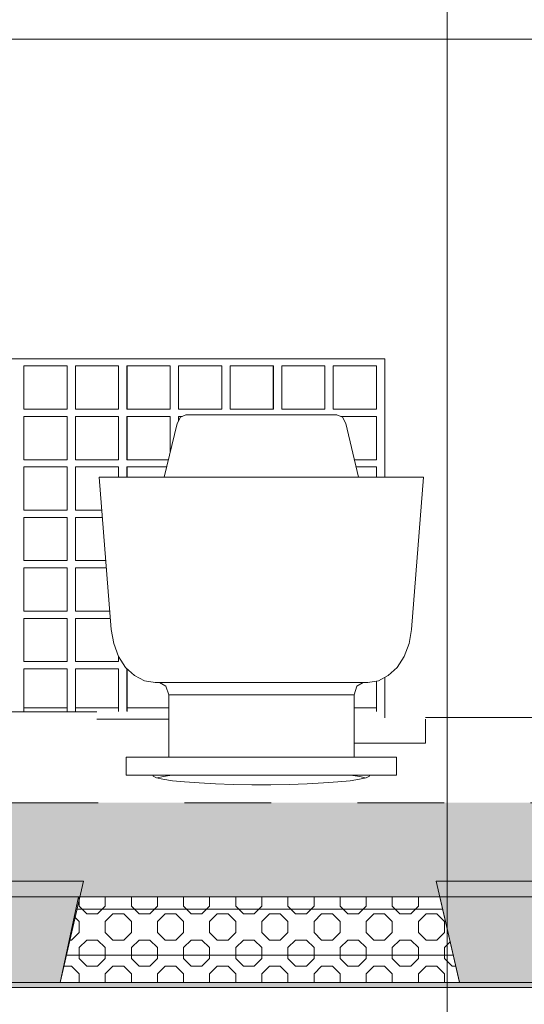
# Model space of a CAD drawing. Header units: millimetres. Extents: x -47038 to 86296, y -75637 to 48966.
# Tile 164 of 174: x 67633 to 69034, y 40690 to 43421. Entities that reach past the tile are written whole.
import ezdxf

# ---------------------------------------------------------------- set-up
doc = ezdxf.new("R2010")
doc.units = ezdxf.units.MM
doc.linetypes.add('Przerywana (2)', pattern=[48, 24, -24])
for name, color, linetype, lineweight, true_color in [('0_Nr_pióra__95', 7, 'Continuous', 20, 0x7c7c7c), ('280-A Dachy Powłoki_Nr_pióra__95', 7, 'Continuous', 20, 0x7c7c7c), ('410-K Osie główne_Nr_pióra__95', 7, 'Continuous', 20, 0x7c7c7c), ('420-K Ściany_Nr_pióra__95', 7, 'Continuous', 20, 0x7c7c7c), ('450-K Belki nośne_Nr_pióra__95', 7, 'Continuous', 25, 0x7c7c7c), ('460 - Stropy_Nr_pióra__95', 7, 'Continuous', 20, 0x7c7c7c), ('520-I Went_Klim_Nr_pióra__95', 7, 'Continuous', 20, 0x7c7c7c), ('Okna Archicada_Nr_pióra__95', 7, 'Continuous', 20, 0x7c7c7c)]:
    doc.layers.add(name, color=color, linetype=linetype, lineweight=lineweight, true_color=true_color)
doc.layers.add('Nowe_420 - Wełna mineralna_Nr_pióra__93', color=9, linetype='Continuous', lineweight=20)
doc.layers.add('XREF', color=8, linetype='Continuous', lineweight=9)

# ---------------------------------------------------------------- blocks, each defined once
blk = doc.blocks.new('A$C67FE79C0')
at = {"layer": '280-A Dachy Powłoki_Nr_pióra__95', "linetype": 'Continuous', "lineweight": 5}
for points in [[(2971.45, 546.91), (24.72, 546.59), (24.72, 545.08), (2971.45, 545.41)], [(24.72, 545.08), (24.72, 520.99), (156.12, 521.01), (155.24, 525.13), (177.24, 525.13), (176.36, 521.01), (307.01, 521.02), (306.14, 525.13), (328.14, 525.13), (327.26, 521.03), (457, 521.04), (456.12, 525.13), (478.12, 525.13), (477.25, 521.04), (609.45, 521.06), (608.58, 525.13), (630.58, 525.13), (629.71, 521.06), (758.24, 521.07), (757.37, 525.13), (779.37, 525.13), (778.51, 521.08), (905.7, 521.09), (904.84, 525.13), (926.84, 525.13), (925.98, 521.09), (1058.53, 521.11), (1057.67, 525.13), (1079.67, 525.13), (1078.81, 521.11), (1207.44, 521.12), (1206.58, 525.13), (1228.58, 525.13), (1227.73, 521.13), (1358.14, 521.14), (1357.28, 525.13), (1379.28, 525.13), (1378.43, 521.14), (1515.84, 521.16), (1514.99, 525.13), (1536.99, 525.13), (1536.14, 521.16), (1673.31, 521.17), (1672.46, 525.13), (1694.46, 525.13), (1693.62, 521.18), (1792.42, 521.19), (1791.5, 525.13), (1827.5, 525.13), (1826.59, 521.19), (1959.72, 521.21), (1958.88, 525.13), (1980.88, 525.13), (1980.04, 521.21), (2110.56, 521.22), (2109.73, 525.13), (2131.73, 525.13), (2130.89, 521.22), (2261.08, 521.24), (2260.18, 525.13), (2296.18, 525.13), (2295.28, 521.24), (2394.9, 521.25), (2394, 525.13), (2430, 525.13), (2429.11, 521.26), (2561.6, 521.27), (2560.77, 525.13), (2582.77, 525.13), (2581.95, 521.27), (2712.14, 521.29), (2711.32, 525.13), (2733.32, 525.13), (2732.5, 521.29), (2862.17, 521.31), (2861.35, 525.13), (2883.35, 525.13), (2882.54, 521.31), (2971.45, 521.32), (2971.45, 545.41)], [(2295.28, 521.24), (2295.16, 520.74), (2395.02, 520.75), (2394.9, 521.25)]]:
    blk.add_hatch(color=8, dxfattribs=at).paths.add_polyline_path(points)
at = {"layer": '450-K Belki nośne_Nr_pióra__95', "linetype": 'Continuous', "lineweight": 5}
for points in [[(2266.68, 497.03), (2289.68, 497.02), (2296.18, 525.13), (2260.18, 525.13)], [(2430, 525.13), (2394, 525.13), (2400.5, 497.03), (2423.5, 497.02)]]:
    blk.add_hatch(color=8, dxfattribs=at).paths.add_polyline_path(points)
at = {"color": 8, "lineweight": 5}
for p, q in [((2294.74, 520.74), (2289.68, 497.03)), ((2395.02, 520.75), (2294.74, 520.74)), ((2400.49, 497.08), (2395.02, 520.75)), ((2289.68, 497.03), (2400.49, 497.08))]:
    blk.add_line(p, q, dxfattribs=at)
at = {"layer": '0_Nr_pióra__95', "color": 8, "linetype": 'Continuous', "lineweight": 5}
for p, q in [((2246.95, 572.08), (2299.82, 572.08)), ((2299.82, 570), (2319.8, 570)), ((2391.09, 563.4), (2391.09, 570)), ((2391.11, 570.51), (2423.02, 570.51)), ((2371.23, 563.4), (2391.09, 563.4)), ((2315.51, 554.25), (2315.51, 554.48)), ((2320.79, 554.48), (2318.24, 554.09)), ((2372.82, 554.09), (2370.28, 554.48)), ((2375.51, 554.48), (2375.51, 554.25)), ((2316.41, 553.8), (2315.51, 554.25)), ((2318.2, 553.37), (2316.41, 553.8)), ((2318.24, 554.09), (2316.71, 553.73)), ((2320.82, 552.97), (2318.2, 553.37)), ((2324.19, 552.62), (2320.82, 552.97)), ((2328.21, 552.33), (2324.19, 552.62)), ((2332.75, 552.1), (2328.21, 552.33)), ((2337.68, 551.94), (2332.75, 552.1)), ((2342.85, 551.86), (2337.68, 551.94)), ((2345.47, 551.86), (2342.85, 551.86)), ((2348.1, 551.86), (2345.47, 551.86)), ((2353.27, 551.94), (2348.1, 551.86)), ((2358.21, 552.1), (2353.27, 551.94)), ((2362.75, 552.33), (2358.21, 552.1)), ((2366.78, 552.62), (2362.75, 552.33)), ((2370.16, 552.97), (2366.78, 552.62)), ((2372.79, 553.37), (2370.16, 552.97)), ((2374.59, 553.8), (2372.79, 553.37)), ((2374.32, 553.73), (2372.82, 554.09)), ((2375.51, 554.25), (2374.59, 553.8))]:
    blk.add_line(p, q, dxfattribs=at)
at = {"layer": '280-A Dachy Powłoki_Nr_pióra__95', "color": 8, "linetype": 'Continuous', "lineweight": 5}
for p, q in [((2291.57, 573.19), (2279.58, 573.18)), ((2305.89, 573.19), (2293.9, 573.19)), ((2319.8, 573.19), (2308.21, 573.19)), ((2377.47, 573.19), (2371.23, 573.19)), ((2972.22, 520.82), (23.28, 520.49))]:
    blk.add_line(p, q, dxfattribs=at)
at = {"layer": '280-A Dachy Powłoki_Nr_pióra__95', "color": 8, "linetype": 'Przerywana (2)', "lineweight": 5}
blk.add_line((2972.22, 546.91), (23.28, 546.59), dxfattribs=at)
at = {"layer": '410-K Osie główne_Nr_pióra__95', "color": 8, "linetype": 'Continuous', "lineweight": 5}
blk.add_line((2397.12, 900), (2397.12, -300), dxfattribs=at)
at = {"layer": '420-K Ściany_Nr_pióra__95', "color": 8, "linetype": 'Continuous', "lineweight": 5}
blk.add_line((2715.15, 758.67), (1485.86, 758.67), dxfattribs=at)
at = {"layer": '450-K Belki nośne_Nr_pióra__95', "color": 8, "linetype": 'Continuous', "lineweight": 5}
for p, q in [((2260.18, 525.13), (2296.18, 525.13)), ((2296.18, 525.13), (2289.68, 497.02)), ((2394, 525.13), (2400.5, 497.03)), ((2394, 525.13), (2430, 525.13)), ((2266.68, 497.03), (2289.68, 497.02)), ((2400.5, 497.03), (2423.5, 497.02))]:
    blk.add_line(p, q, dxfattribs=at)
at = {"layer": '460 - Stropy_Nr_pióra__95', "color": 8, "linetype": 'Continuous', "lineweight": 5}
for p, q in [((2395.8, 517.37), (2294.38, 517.37)), ((2398.76, 504.57), (2291.42, 504.57))]:
    blk.add_line(p, q, dxfattribs=at)
at = {"layer": '520-I Went_Klim_Nr_pióra__95', "color": 8, "linetype": 'Continuous', "lineweight": 5}
for p, q in [((2323.04, 653.82), (2322.1, 652.09)), ((2324.55, 654.48), (2323.04, 653.82)), ((2324.55, 654.48), (2325.26, 654.48)), ((2325.26, 654.48), (2327.36, 654.48)), ((2327.36, 654.48), (2330.69, 654.48)), ((2330.69, 654.48), (2335.03, 654.48)), ((2335.03, 654.48), (2340.09, 654.48)), ((2340.09, 654.48), (2345.51, 654.48)), ((2345.51, 654.48), (2350.94, 654.48)), ((2350.94, 654.48), (2355.99, 654.48)), ((2355.99, 654.48), (2360.34, 654.48)), ((2360.34, 654.48), (2363.67, 654.48)), ((2363.67, 654.48), (2365.76, 654.48)), ((2365.76, 654.48), (2366.48, 654.48)), ((2366.48, 654.48), (2367.99, 653.82)), ((2367.99, 653.82), (2368.92, 652.09)), ((2322.1, 652.09), (2318.51, 637.2)), ((2368.92, 652.09), (2372.51, 637.2)), ((2300.51, 637.2), (2302.05, 637.2)), ((2300.51, 637.2), (2303.85, 594.88)), ((2302.05, 637.2), (2306.54, 637.2)), ((2306.54, 637.2), (2313.69, 637.2)), ((2313.69, 637.2), (2323.01, 637.2)), ((2323.01, 637.2), (2333.87, 637.2)), ((2333.87, 637.2), (2345.51, 637.2)), ((2345.51, 637.2), (2357.16, 637.2)), ((2357.16, 637.2), (2368.01, 637.2)), ((2368.01, 637.2), (2377.33, 637.2)), ((2377.33, 637.2), (2384.48, 637.2)), ((2384.48, 637.2), (2388.98, 637.2)), ((2390.51, 637.2), (2387.17, 594.88)), ((2388.98, 637.2), (2390.51, 637.2)), ((2303.85, 594.88), (2304.53, 590.98)), ((2387.17, 594.88), (2386.5, 590.98)), ((2304.53, 590.98), (2305.88, 587.43)), ((2386.5, 590.98), (2385.15, 587.43)), ((2305.88, 587.43), (2307.83, 584.41)), ((2385.15, 587.43), (2383.19, 584.41)), ((2307.83, 584.41), (2310.27, 582.12)), ((2310.27, 582.12), (2313.04, 580.69)), ((2380.75, 582.12), (2377.98, 580.69)), ((2383.19, 584.41), (2380.75, 582.12)), ((2313.04, 580.69), (2316, 580.2)), ((2316, 580.2), (2317.01, 580.2)), ((2317.01, 580.2), (2319.95, 580.2)), ((2317.23, 580.2), (2319.04, 579.19)), ((2319.04, 579.19), (2319.8, 576.75)), ((2319.95, 580.2), (2324.64, 580.2)), ((2324.64, 580.2), (2330.76, 580.2)), ((2330.76, 580.2), (2337.87, 580.2)), ((2337.87, 580.2), (2345.51, 580.2)), ((2345.51, 580.2), (2353.15, 580.2)), ((2353.15, 580.2), (2360.27, 580.2)), ((2360.27, 580.2), (2366.38, 580.2)), ((2366.38, 580.2), (2371.07, 580.2)), ((2371.07, 580.2), (2374.02, 580.2)), ((2371.98, 579.19), (2371.23, 576.75)), ((2373.8, 580.2), (2371.98, 579.19)), ((2374.02, 580.2), (2375.02, 580.2)), ((2377.98, 580.69), (2375.02, 580.2)), ((2319.8, 559.48), (2319.8, 576.75)), ((2319.8, 576.75), (2320.67, 576.75)), ((2320.67, 576.75), (2323.24, 576.75)), ((2323.24, 576.75), (2327.33, 576.75)), ((2327.33, 576.75), (2332.66, 576.75)), ((2332.66, 576.75), (2338.86, 576.75)), ((2338.86, 576.75), (2345.51, 576.75)), ((2345.51, 576.75), (2352.17, 576.75)), ((2352.17, 576.75), (2358.37, 576.75)), ((2358.37, 576.75), (2363.7, 576.75)), ((2363.7, 576.75), (2367.78, 576.75)), ((2367.78, 576.75), (2370.35, 576.75)), ((2370.35, 576.75), (2371.23, 576.75)), ((2371.23, 559.48), (2371.23, 576.75)), ((2308.01, 559.48), (2383.01, 559.48)), ((2308.01, 554.48), (2308.01, 559.48)), ((2383.01, 554.48), (2383.01, 559.48)), ((2308.01, 554.48), (2383.01, 554.48))]:
    blk.add_line(p, q, dxfattribs=at)
at = {"layer": 'Nowe_420 - Wełna mineralna_Nr_pióra__93', "color": 8, "linetype": 'Continuous', "lineweight": 5}
for p, q in [((2294.74, 520.74), (2289.68, 497.03)), ((2395.02, 520.75), (2294.74, 520.74)), ((2294.94, 518.14), (2294.94, 520.74)), ((2302.18, 518.14), (2302.18, 520.74)), ((2309.43, 518.14), (2309.43, 520.74)), ((2316.67, 518.14), (2316.67, 520.74)), ((2323.91, 518.14), (2323.91, 520.74)), ((2331.15, 518.14), (2331.15, 520.74)), ((2338.4, 518.14), (2338.4, 520.75)), ((2345.64, 518.14), (2345.64, 520.75)), ((2352.88, 518.14), (2352.88, 520.75)), ((2360.13, 518.14), (2360.13, 520.75)), ((2367.37, 518.14), (2367.37, 520.75)), ((2374.61, 518.14), (2374.61, 520.75)), ((2381.85, 518.14), (2381.85, 520.75)), ((2389.1, 518.14), (2389.1, 520.75)), ((2400.49, 497.08), (2395.02, 520.75)), ((2294.94, 518.14), (2297.06, 516.02)), ((2300.06, 516.02), (2302.18, 518.14)), ((2309.43, 518.14), (2311.55, 516.02)), ((2314.55, 516.02), (2316.67, 518.14)), ((2323.91, 518.14), (2326.03, 516.02)), ((2329.03, 516.02), (2331.15, 518.14)), ((2338.4, 518.14), (2340.52, 516.02)), ((2343.52, 516.02), (2345.64, 518.14)), ((2352.88, 518.14), (2355, 516.02)), ((2358, 516.02), (2360.13, 518.14)), ((2367.37, 518.14), (2369.49, 516.02)), ((2372.49, 516.02), (2374.61, 518.14)), ((2381.85, 518.14), (2383.97, 516.02)), ((2386.97, 516.02), (2389.1, 518.14)), ((2293.57, 515.27), (2294.94, 513.9)), ((2294.94, 510.9), (2294.94, 513.9)), ((2297.06, 516.02), (2300.06, 516.02)), ((2302.18, 513.9), (2304.31, 516.02)), ((2302.18, 510.9), (2302.18, 513.9)), ((2304.31, 516.02), (2307.31, 516.02)), ((2307.31, 516.02), (2309.43, 513.9)), ((2309.43, 510.9), (2309.43, 513.9)), ((2311.55, 516.02), (2314.55, 516.02)), ((2316.67, 513.9), (2318.79, 516.02)), ((2316.67, 510.9), (2316.67, 513.9)), ((2318.79, 516.02), (2321.79, 516.02)), ((2321.79, 516.02), (2323.91, 513.9)), ((2323.91, 510.9), (2323.91, 513.9)), ((2326.03, 516.02), (2329.03, 516.02)), ((2331.15, 513.9), (2333.28, 516.02)), ((2331.15, 510.9), (2331.15, 513.9)), ((2333.28, 516.02), (2336.28, 516.02)), ((2336.28, 516.02), (2338.4, 513.9)), ((2338.4, 510.9), (2338.4, 513.9)), ((2340.52, 516.02), (2343.52, 516.02)), ((2345.64, 513.9), (2347.76, 516.02)), ((2345.64, 510.9), (2345.64, 513.9)), ((2347.76, 516.02), (2350.76, 516.02)), ((2350.76, 516.02), (2352.88, 513.9)), ((2352.88, 510.9), (2352.88, 513.9)), ((2355, 516.02), (2358, 516.02)), ((2360.13, 513.9), (2362.25, 516.02)), ((2360.13, 510.9), (2360.13, 513.9)), ((2362.25, 516.02), (2365.25, 516.02)), ((2365.25, 516.02), (2367.37, 513.9)), ((2367.37, 510.9), (2367.37, 513.9)), ((2369.49, 516.02), (2372.49, 516.02)), ((2374.61, 513.9), (2376.73, 516.02)), ((2374.61, 510.9), (2374.61, 513.9)), ((2376.73, 516.02), (2379.73, 516.02)), ((2379.73, 516.02), (2381.85, 513.9)), ((2381.85, 510.9), (2381.85, 513.9)), ((2383.97, 516.02), (2386.97, 516.02)), ((2389.1, 513.9), (2391.22, 516.02)), ((2389.1, 510.9), (2389.1, 513.9)), ((2391.22, 516.02), (2394.22, 516.02)), ((2394.22, 516.02), (2396.34, 513.9)), ((2396.34, 510.9), (2396.34, 513.9)), ((2292.82, 508.77), (2294.94, 510.9)), ((2302.18, 510.9), (2304.31, 508.77)), ((2307.31, 508.77), (2309.43, 510.9)), ((2316.67, 510.9), (2318.79, 508.77)), ((2321.79, 508.77), (2323.91, 510.9)), ((2331.15, 510.9), (2333.28, 508.77)), ((2336.28, 508.77), (2338.4, 510.9)), ((2345.64, 510.9), (2347.76, 508.77)), ((2350.76, 508.77), (2352.88, 510.9)), ((2360.13, 510.9), (2362.25, 508.77)), ((2365.25, 508.77), (2367.37, 510.9)), ((2374.61, 510.9), (2376.73, 508.77)), ((2379.73, 508.77), (2381.85, 510.9)), ((2389.1, 510.9), (2391.22, 508.77)), ((2394.22, 508.77), (2396.34, 510.9)), ((2292.18, 508.77), (2292.82, 508.77)), ((2294.94, 506.65), (2297.06, 508.77)), ((2297.06, 508.77), (2300.06, 508.77)), ((2300.06, 508.77), (2302.18, 506.65)), ((2304.31, 508.77), (2307.31, 508.77)), ((2309.43, 506.65), (2311.55, 508.77)), ((2311.55, 508.77), (2314.55, 508.77)), ((2314.55, 508.77), (2316.67, 506.65)), ((2318.79, 508.77), (2321.79, 508.77)), ((2323.91, 506.65), (2326.03, 508.77)), ((2326.03, 508.77), (2329.03, 508.77)), ((2329.03, 508.77), (2331.15, 506.65)), ((2333.28, 508.77), (2336.28, 508.77)), ((2338.4, 506.65), (2340.52, 508.77)), ((2340.52, 508.77), (2343.52, 508.77)), ((2343.52, 508.77), (2345.64, 506.65)), ((2347.76, 508.77), (2350.76, 508.77)), ((2352.88, 506.65), (2355, 508.77)), ((2355, 508.77), (2358, 508.77)), ((2358, 508.77), (2360.13, 506.65)), ((2362.25, 508.77), (2365.25, 508.77)), ((2367.37, 506.65), (2369.49, 508.77)), ((2369.49, 508.77), (2372.49, 508.77)), ((2372.49, 508.77), (2374.61, 506.65)), ((2376.73, 508.77), (2379.73, 508.77)), ((2381.85, 506.65), (2383.97, 508.77)), ((2383.97, 508.77), (2386.97, 508.77)), ((2386.97, 508.77), (2389.1, 506.65)), ((2391.22, 508.77), (2394.22, 508.77)), ((2396.34, 506.65), (2397.91, 508.23)), ((2294.94, 503.65), (2294.94, 506.65)), ((2302.18, 503.65), (2302.18, 506.65)), ((2309.43, 503.65), (2309.43, 506.65)), ((2316.67, 503.65), (2316.67, 506.65)), ((2323.91, 503.65), (2323.91, 506.65)), ((2331.15, 503.65), (2331.15, 506.65)), ((2338.4, 503.65), (2338.4, 506.65)), ((2345.64, 503.65), (2345.64, 506.65)), ((2352.88, 503.65), (2352.88, 506.65)), ((2360.13, 503.65), (2360.13, 506.65)), ((2367.37, 503.65), (2367.37, 506.65)), ((2374.61, 503.65), (2374.61, 506.65)), ((2381.85, 503.65), (2381.85, 506.65)), ((2389.1, 503.65), (2389.1, 506.65)), ((2396.34, 503.65), (2396.34, 506.65)), ((2294.94, 503.65), (2297.06, 501.53)), ((2300.06, 501.53), (2302.18, 503.65)), ((2309.43, 503.65), (2311.55, 501.53)), ((2314.55, 501.53), (2316.67, 503.65)), ((2323.91, 503.65), (2326.03, 501.53)), ((2329.03, 501.53), (2331.15, 503.65)), ((2338.4, 503.65), (2340.52, 501.53)), ((2343.52, 501.53), (2345.64, 503.65)), ((2352.88, 503.65), (2355, 501.53)), ((2358, 501.53), (2360.13, 503.65)), ((2367.37, 503.65), (2369.49, 501.53)), ((2372.49, 501.53), (2374.61, 503.65)), ((2381.85, 503.65), (2383.97, 501.53)), ((2386.97, 501.53), (2389.1, 503.65)), ((2396.34, 503.65), (2398.46, 501.53)), ((2290.64, 501.53), (2292.82, 501.53)), ((2292.82, 501.53), (2294.94, 499.41)), ((2297.06, 501.53), (2300.06, 501.53)), ((2302.18, 499.41), (2304.31, 501.53)), ((2304.31, 501.53), (2307.31, 501.53)), ((2307.31, 501.53), (2309.43, 499.41)), ((2311.55, 501.53), (2314.55, 501.53)), ((2316.67, 499.41), (2318.79, 501.53)), ((2318.79, 501.53), (2321.79, 501.53)), ((2321.79, 501.53), (2323.91, 499.41)), ((2326.03, 501.53), (2329.03, 501.53)), ((2331.15, 499.41), (2333.28, 501.53)), ((2333.28, 501.53), (2336.28, 501.53)), ((2336.28, 501.53), (2338.4, 499.41)), ((2340.52, 501.53), (2343.52, 501.53)), ((2345.64, 499.41), (2347.76, 501.53)), ((2347.76, 501.53), (2350.76, 501.53)), ((2350.76, 501.53), (2352.88, 499.41)), ((2355, 501.53), (2358, 501.53)), ((2360.13, 499.41), (2362.25, 501.53)), ((2362.25, 501.53), (2365.25, 501.53)), ((2365.25, 501.53), (2367.37, 499.41)), ((2369.49, 501.53), (2372.49, 501.53)), ((2374.61, 499.41), (2376.73, 501.53)), ((2376.73, 501.53), (2379.73, 501.53)), ((2379.73, 501.53), (2381.85, 499.41)), ((2383.97, 501.53), (2386.97, 501.53)), ((2389.1, 499.41), (2391.22, 501.53)), ((2391.22, 501.53), (2394.22, 501.53)), ((2394.22, 501.53), (2396.34, 499.41)), ((2398.46, 501.53), (2399.46, 501.53)), ((2289.68, 497.03), (2400.49, 497.08)), ((2294.94, 497.03), (2294.94, 499.41)), ((2302.18, 497.03), (2302.18, 499.41)), ((2309.43, 497.04), (2309.43, 499.41)), ((2316.67, 497.04), (2316.67, 499.41)), ((2323.91, 497.04), (2323.91, 499.41)), ((2331.15, 497.05), (2331.15, 499.41)), ((2338.4, 497.05), (2338.4, 499.41)), ((2345.64, 497.05), (2345.64, 499.41)), ((2352.88, 497.06), (2352.88, 499.41)), ((2360.13, 497.06), (2360.13, 499.41)), ((2367.37, 497.06), (2367.37, 499.41)), ((2374.61, 497.07), (2374.61, 499.41)), ((2381.85, 497.07), (2381.85, 499.41)), ((2389.1, 497.07), (2389.1, 499.41)), ((2396.34, 497.08), (2396.34, 499.41)), ((2275.54, 497.03), (2525.54, 497.03)), ((2525.54, 495.63), (2275.54, 495.63))]:
    blk.add_line(p, q, dxfattribs=at)
at = {"layer": 'Nowe_420 - Wełna mineralna_Nr_pióra__93', "color": 8, "linetype": 'Continuous', "lineweight": 5, "extrusion": (0, 0, -1)}
for points in [[(-2525.54, 495.63), (-2275.54, 497.03), (-2275.54, 495.63)], [(-2275.54, 497.03), (-2525.54, 495.63), (-2525.54, 497.03)]]:
    blk.add_solid(points, dxfattribs=at)
at = {"layer": 'Okna Archicada_Nr_pióra__95', "color": 8, "linetype": 'Continuous', "lineweight": 5}
for p, q in [((2119.82, 670), (2379.82, 670)), ((2379.79, 670), (2379.79, 637.2)), ((2379.79, 670), (2379.79, 637.2)), ((2379.82, 670), (2379.82, 637.2)), ((2279.58, 668), (2291.58, 668)), ((2279.58, 656), (2279.58, 668)), ((2279.58, 668), (2279.58, 656)), ((2279.58, 668), (2279.58, 668)), ((2291.57, 668), (2291.57, 656)), ((2291.57, 656), (2291.57, 668)), ((2291.58, 668), (2291.58, 656)), ((2291.58, 656), (2291.58, 668)), ((2293.9, 668), (2305.9, 668)), ((2293.9, 656), (2293.9, 668)), ((2293.9, 668), (2293.9, 656)), ((2293.9, 668), (2293.9, 668)), ((2305.89, 668), (2305.89, 656)), ((2305.89, 656), (2305.89, 668)), ((2305.9, 668), (2305.9, 656)), ((2305.9, 656), (2305.9, 668)), ((2308.21, 668), (2308.21, 656)), ((2308.22, 668), (2308.21, 668)), ((2308.22, 668), (2320.22, 668)), ((2308.22, 656), (2308.22, 668)), ((2320.2, 668), (2320.2, 656)), ((2320.2, 656), (2320.2, 668)), ((2320.21, 656), (2320.21, 668)), ((2320.22, 668), (2320.22, 656)), ((2322.53, 668), (2334.53, 668)), ((2322.53, 656), (2322.53, 668)), ((2322.53, 668), (2322.53, 656)), ((2322.53, 668), (2322.53, 668)), ((2334.52, 668), (2334.52, 656)), ((2334.52, 656), (2334.52, 668)), ((2334.53, 668), (2334.53, 656)), ((2334.53, 656), (2334.53, 668)), ((2336.85, 668), (2348.85, 668)), ((2336.85, 656), (2336.85, 668)), ((2336.85, 668), (2336.85, 656)), ((2336.85, 668), (2336.85, 668)), ((2348.83, 668), (2348.83, 656)), ((2348.84, 656), (2348.84, 668)), ((2348.85, 668), (2348.85, 656)), ((2348.85, 656), (2348.85, 668)), ((2351.16, 668), (2363.16, 668)), ((2351.16, 656), (2351.16, 668)), ((2351.16, 668), (2351.16, 656)), ((2351.16, 668), (2351.16, 668)), ((2363.15, 668), (2363.15, 656)), ((2363.15, 656), (2363.15, 668)), ((2363.16, 668), (2363.16, 656)), ((2363.16, 656), (2363.16, 668)), ((2365.48, 668), (2377.48, 668)), ((2365.48, 656), (2365.48, 668)), ((2365.48, 668), (2365.48, 656)), ((2365.48, 668), (2365.48, 668)), ((2377.47, 668), (2377.47, 656)), ((2377.47, 656), (2377.47, 668)), ((2377.48, 668), (2377.48, 656)), ((2377.48, 656), (2377.48, 668)), ((2291.58, 656), (2279.58, 656)), ((2279.58, 656), (2279.58, 656)), ((2305.9, 656), (2293.9, 656)), ((2293.9, 656), (2293.9, 656)), ((2308.21, 656), (2308.22, 656)), ((2320.22, 656), (2308.22, 656)), ((2334.53, 656), (2322.53, 656)), ((2322.53, 656), (2322.53, 656)), ((2348.85, 656), (2336.85, 656)), ((2336.85, 656), (2336.85, 656)), ((2363.16, 656), (2351.16, 656)), ((2351.16, 656), (2351.16, 656)), ((2377.48, 656), (2365.48, 656)), ((2365.48, 656), (2365.48, 656)), ((2279.58, 654), (2291.58, 654)), ((2279.58, 642), (2279.58, 654)), ((2279.58, 654), (2279.58, 642)), ((2279.58, 654), (2279.58, 654)), ((2291.57, 654), (2291.57, 642)), ((2291.57, 642), (2291.57, 654)), ((2291.58, 654), (2291.58, 642)), ((2291.58, 642), (2291.58, 654)), ((2293.9, 654), (2305.9, 654)), ((2293.9, 642), (2293.9, 654)), ((2293.9, 654), (2293.9, 642)), ((2293.9, 654), (2293.9, 654)), ((2305.89, 654), (2305.89, 642)), ((2305.89, 642), (2305.89, 654)), ((2305.9, 654), (2305.9, 642)), ((2305.9, 642), (2305.9, 654)), ((2308.21, 654), (2308.21, 642)), ((2308.22, 654), (2308.21, 654)), ((2308.22, 654), (2320.22, 654)), ((2308.22, 642), (2308.22, 654)), ((2320.2, 654), (2320.2, 644.21)), ((2320.2, 644.22), (2320.2, 654)), ((2320.21, 644.26), (2320.21, 654)), ((2320.22, 654), (2320.22, 644.27)), ((2322.53, 654), (2323.46, 654)), ((2322.53, 652.88), (2322.53, 654)), ((2322.53, 654), (2322.53, 652.88)), ((2322.53, 654), (2322.53, 654)), ((2367.57, 654), (2377.48, 654)), ((2377.47, 654), (2377.47, 642)), ((2377.47, 642), (2377.47, 654)), ((2377.48, 654), (2377.48, 642)), ((2377.48, 642), (2377.48, 654)), ((2291.58, 642), (2279.58, 642)), ((2279.58, 642), (2279.58, 642)), ((2305.9, 642), (2293.9, 642)), ((2293.9, 642), (2293.9, 642)), ((2308.21, 642), (2308.22, 642)), ((2319.67, 642), (2308.22, 642)), ((2377.48, 642), (2371.36, 642)), ((2279.58, 640), (2291.58, 640)), ((2279.58, 628), (2279.58, 640)), ((2279.58, 640), (2279.58, 628)), ((2279.58, 640), (2279.58, 640)), ((2291.57, 640), (2291.57, 628)), ((2291.57, 628), (2291.57, 640)), ((2291.58, 640), (2291.58, 628)), ((2291.58, 628), (2291.58, 640)), ((2293.9, 640), (2305.9, 640)), ((2293.9, 628), (2293.9, 640)), ((2293.9, 640), (2293.9, 628)), ((2293.9, 640), (2293.9, 640)), ((2305.89, 640), (2305.89, 637.2)), ((2305.89, 637.2), (2305.89, 640)), ((2305.9, 640), (2305.9, 637.2)), ((2305.9, 637.2), (2305.9, 640)), ((2308.21, 640), (2308.21, 637.2)), ((2308.22, 640), (2308.21, 640)), ((2308.22, 640), (2319.19, 640)), ((2308.22, 637.2), (2308.22, 640)), ((2371.84, 640), (2377.48, 640)), ((2377.47, 640), (2377.47, 637.2)), ((2377.47, 637.2), (2377.47, 640)), ((2377.48, 640), (2377.48, 637.2)), ((2377.48, 637.2), (2377.48, 640)), ((2291.58, 628), (2279.58, 628)), ((2279.58, 628), (2279.58, 628)), ((2279.58, 626), (2291.58, 626)), ((2279.58, 614), (2279.58, 626)), ((2279.58, 626), (2279.58, 614)), ((2279.58, 626), (2279.58, 626)), ((2291.57, 626), (2291.57, 614)), ((2291.57, 614), (2291.57, 626)), ((2291.58, 626), (2291.58, 614)), ((2291.58, 614), (2291.58, 626)), ((2301.24, 628), (2293.9, 628)), ((2293.9, 628), (2293.9, 628)), ((2293.9, 626), (2301.4, 626)), ((2293.9, 614), (2293.9, 626)), ((2293.9, 626), (2293.9, 614)), ((2293.9, 626), (2293.9, 626)), ((2291.58, 614), (2279.58, 614)), ((2279.58, 614), (2279.58, 614)), ((2279.58, 612), (2291.58, 612)), ((2279.58, 600), (2279.58, 612)), ((2279.58, 612), (2279.58, 600)), ((2279.58, 612), (2279.58, 612)), ((2291.57, 612), (2291.57, 600)), ((2291.57, 600), (2291.57, 612)), ((2291.58, 612), (2291.58, 600)), ((2291.58, 600), (2291.58, 612)), ((2302.34, 614), (2293.9, 614)), ((2293.9, 614), (2293.9, 614)), ((2293.9, 612), (2302.5, 612)), ((2293.9, 600), (2293.9, 612)), ((2293.9, 612), (2293.9, 600)), ((2293.9, 612), (2293.9, 612)), ((2291.58, 600), (2279.58, 600)), ((2279.58, 600), (2279.58, 600)), ((2303.45, 600), (2293.9, 600)), ((2293.9, 600), (2293.9, 600)), ((2279.58, 598), (2291.58, 598)), ((2279.58, 586), (2279.58, 598)), ((2279.58, 598), (2279.58, 586)), ((2279.58, 598), (2279.58, 598)), ((2291.57, 598), (2291.57, 586)), ((2291.57, 586), (2291.57, 598)), ((2291.58, 598), (2291.58, 586)), ((2291.58, 586), (2291.58, 598)), ((2293.9, 598), (2303.61, 598)), ((2293.9, 586), (2293.9, 598)), ((2293.9, 598), (2293.9, 586)), ((2293.9, 598), (2293.9, 598)), ((2305.89, 587.41), (2305.89, 586)), ((2305.89, 586), (2305.89, 587.41)), ((2305.9, 586), (2305.9, 587.4)), ((2305.9, 587.39), (2305.9, 586)), ((2291.58, 586), (2279.58, 586)), ((2279.58, 586), (2279.58, 586)), ((2305.9, 586), (2293.9, 586)), ((2293.9, 586), (2293.9, 586)), ((2279.58, 584), (2291.58, 584)), ((2279.58, 572.13), (2279.58, 584)), ((2279.58, 584), (2279.58, 572.27)), ((2279.58, 584), (2279.58, 584)), ((2291.57, 584), (2291.57, 573.02)), ((2291.57, 572.88), (2291.57, 584)), ((2291.58, 584), (2291.58, 572.13)), ((2291.58, 572.27), (2291.58, 584)), ((2293.9, 584), (2305.9, 584)), ((2293.9, 572.13), (2293.9, 584)), ((2293.9, 584), (2293.9, 572.27)), ((2293.9, 584), (2293.9, 584)), ((2305.89, 584), (2305.89, 573.02)), ((2305.89, 572.88), (2305.89, 584)), ((2305.9, 584), (2305.9, 572.13)), ((2305.9, 572.27), (2305.9, 584)), ((2308.21, 584), (2308.21, 572.27)), ((2308.22, 584), (2308.21, 584)), ((2308.22, 584), (2308.27, 584)), ((2308.22, 572.13), (2308.22, 584)), ((2377.47, 580.61), (2377.47, 573.04)), ((2377.47, 572.9), (2377.47, 580.61)), ((2377.48, 580.61), (2377.48, 572.15)), ((2377.48, 572.29), (2377.48, 580.61)), ((2379.79, 581.63), (2379.79, 572.15)), ((2379.79, 581.62), (2379.79, 572.29)), ((2379.82, 581.64), (2379.82, 570.4))]:
    blk.add_line(p, q, dxfattribs=at)

msp = doc.modelspace()

# ---------------------------------------------------------------- block references
at = {"layer": 'XREF', "xscale": 10, "yscale": 10, "zscale": 10, "rotation": 360}
msp.add_blockref('A$C67FE79C0', (44848.7, 35780.4), dxfattribs=at)

doc.saveas('drawing.dxf')
